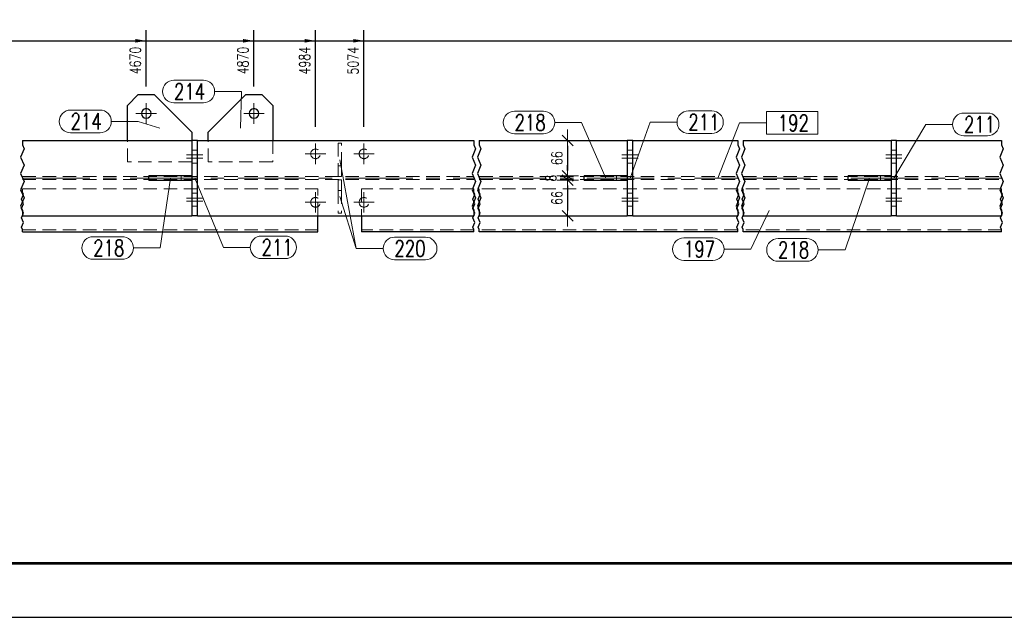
# Model space of a CAD drawing. Header units: millimetres. Extents: x -144 to 709, y 12312 to 12982.
# Tile 12 of 57: x 37 to 220, y 12312 to 12423. Entities that reach past the tile are written whole.
import ezdxf

# ---------------------------------------------------------------- set-up
doc = ezdxf.new("R2010")
doc.units = ezdxf.units.MM
doc.header["$LTSCALE"] = 10
doc.linetypes.add('HIDDEN', pattern=[0.375, 0.25, -0.125])
doc.linetypes.add('MITTE', pattern=[2, 1.25, -0.25, 0.25, -0.25])
doc.layers.get('Defpoints').update_dxf_attribs({"color": 1})
doc.layers.add('_FORMATKA', color=8, linetype='Continuous', plot=False)
for name, color, linetype, lineweight in [('_RAMKA', 7, 'Continuous', 35), ('PS_Bolt', 4, 'Continuous', 13), ('PS_DIM', 4, 'Continuous', 13), ('PS_Hidden', 2, 'HIDDEN', 9), ('PS_Mid', 5, 'MITTE', 15), ('PS_Pos', 1, 'Continuous', 15), ('PS_Shape', 161, 'Continuous', 30), ('PS_SOLID', 7, 'Continuous', 30)]:
    doc.layers.add(name, color=color, linetype=linetype, lineweight=lineweight)
doc.styles.add('simplex', font='simplex.shx', dxfattribs={"width": 0.75})
doc.dimstyles.new('1_10_GŁ_DS1-LS10', dxfattribs={"dimtxt": 2, "dimasz": 2, "dimexe": 2, "dimexo": 5, "dimgap": 1, "dimtad": 1, "dimjust": 4, "dimdec": 0, "dimlfac": 10, "dimtxsty": 'simplex', "dimblk1": 'NONE', "dimsah": 1, "dimcen": 2, "dimclrd": 256, "dimclre": 256, "dimclrt": 3, "dimadec": 1, "dimazin": 0, "dimtfac": 1, "dimtdec": 0, "dimtmove": 2, "dimatfit": 3, "dimfxl": 1, "dimarcsym": 0})
doc.dimstyles.new('1_10_PRZ', dxfattribs={"dimtxt": 2, "dimasz": 1, "dimexe": 2, "dimexo": 5, "dimgap": 1, "dimtad": 1, "dimdec": 0, "dimlfac": 10, "dimtxsty": 'simplex', "dimblk": 'dimznak', "dimcen": 2, "dimse1": 1, "dimse2": 1, "dimclrt": 3, "dimadec": 1, "dimazin": 0, "dimtfac": 1, "dimtdec": 0, "dimtix": 1, "dimtmove": 2, "dimatfit": 3, "dimldrblk": 'dim-grot', "dimfxl": 1, "dimarcsym": 0})

# ---------------------------------------------------------------- blocks, each defined once
blk = doc.blocks.new('*D200')
at = {"layer": 'Defpoints', "color": 0, "transparency": 16777216}
for p in [(60.83, 12419.05), (60.83, 12405.55), (-62.12, 12386.55)]:
    blk.add_point(p, dxfattribs=at)
at = {"layer": 'PS_DIM', "lineweight": -2, "transparency": 16777216}
for p, q in [((-62.12, 12391.55), (-62.12, 12421.05)), ((60.83, 12410.55), (60.83, 12421.05)), ((-62.12, 12419.05), (58.83, 12419.05))]:
    blk.add_line(p, q, dxfattribs=at)
at = {"layer": 'PS_DIM', "transparency": 16777216}
blk.add_solid([(58.83, 12419.38), (58.83, 12418.72), (60.83, 12419.05)], dxfattribs=at)
at = {"layer": 'PS_DIM', "color": 3, "transparency": 16777216, "insert": (58.81, 12415.39), "char_height": 2, "attachment_point": 5, "rotation": 90, "style": 'simplex'}
blk.add_mtext('4670', dxfattribs=at)
blk = doc.blocks.new('_None')
blk = doc.blocks.new('*D201')
at = {"layer": 'Defpoints', "color": 0, "transparency": 16777216}
for p in [(80.83, 12419.05), (80.83, 12405.55), (-62.12, 12386.55)]:
    blk.add_point(p, dxfattribs=at)
at = {"layer": 'PS_DIM', "lineweight": -2, "transparency": 16777216}
for p, q in [((-62.12, 12391.55), (-62.12, 12421.05)), ((80.83, 12410.55), (80.83, 12421.05)), ((-62.12, 12419.05), (78.83, 12419.05))]:
    blk.add_line(p, q, dxfattribs=at)
at = {"layer": 'PS_DIM', "transparency": 16777216}
blk.add_solid([(78.83, 12419.38), (78.83, 12418.72), (80.83, 12419.05)], dxfattribs=at)
at = {"layer": 'PS_DIM', "color": 3, "transparency": 16777216, "insert": (78.81, 12415.39), "char_height": 2, "attachment_point": 5, "rotation": 90, "style": 'simplex'}
blk.add_mtext('4870', dxfattribs=at)
blk = doc.blocks.new('*D202')
at = {"layer": 'Defpoints', "color": 0, "transparency": 16777216}
for p in [(92.27, 12419.05), (92.27, 12398.05), (-62.12, 12386.55)]:
    blk.add_point(p, dxfattribs=at)
at = {"layer": 'PS_DIM', "lineweight": -2, "transparency": 16777216}
for p, q in [((-62.12, 12391.55), (-62.12, 12421.05)), ((92.27, 12403.05), (92.27, 12421.05)), ((-62.12, 12419.05), (90.27, 12419.05))]:
    blk.add_line(p, q, dxfattribs=at)
at = {"layer": 'PS_DIM', "transparency": 16777216}
blk.add_solid([(90.27, 12419.38), (90.27, 12418.72), (92.27, 12419.05)], dxfattribs=at)
at = {"layer": 'PS_DIM', "color": 3, "transparency": 16777216, "insert": (90.25, 12415.35), "char_height": 2, "attachment_point": 5, "rotation": 90, "style": 'simplex'}
blk.add_mtext('4984', dxfattribs=at)
blk = doc.blocks.new('*D203')
at = {"layer": 'Defpoints', "color": 0, "transparency": 16777216}
for p in [(101.27, 12419.05), (101.27, 12398.05), (-62.12, 12386.55)]:
    blk.add_point(p, dxfattribs=at)
at = {"layer": 'PS_DIM', "lineweight": -2, "transparency": 16777216}
for p, q in [((-62.12, 12391.55), (-62.12, 12421.05)), ((101.27, 12403.05), (101.27, 12421.05)), ((-62.12, 12419.05), (99.27, 12419.05))]:
    blk.add_line(p, q, dxfattribs=at)
at = {"layer": 'PS_DIM', "transparency": 16777216}
blk.add_solid([(99.27, 12419.38), (99.27, 12418.72), (101.27, 12419.05)], dxfattribs=at)
at = {"layer": 'PS_DIM', "color": 3, "transparency": 16777216, "insert": (99.25, 12415.35), "char_height": 2, "attachment_point": 5, "rotation": 90, "style": 'simplex'}
blk.add_mtext('5074', dxfattribs=at)
blk = doc.blocks.new('*D204')
at = {"layer": 'Defpoints', "color": 0, "transparency": 16777216}
for p in [(243.67, 12419.05), (243.67, 12405.55), (-62.12, 12386.55)]:
    blk.add_point(p, dxfattribs=at)
at = {"layer": 'PS_DIM', "lineweight": -2, "transparency": 16777216}
for p, q in [((-62.12, 12391.55), (-62.12, 12421.05)), ((243.67, 12410.55), (243.67, 12421.05)), ((-62.12, 12419.05), (241.67, 12419.05))]:
    blk.add_line(p, q, dxfattribs=at)
at = {"layer": 'PS_DIM', "transparency": 16777216}
blk.add_solid([(241.67, 12419.38), (241.67, 12418.72), (243.67, 12419.05)], dxfattribs=at)
at = {"layer": 'PS_DIM', "color": 3, "transparency": 16777216, "insert": (241.65, 12415.49), "char_height": 2, "attachment_point": 5, "rotation": 90, "style": 'simplex'}
blk.add_mtext('9914', dxfattribs=at)
blk = doc.blocks.new('*D205')
at = {"layer": 'Defpoints', "color": 0, "transparency": 16777216}
for p in [(253.46, 12419.05), (253.46, 12398.05), (-62.12, 12386.55)]:
    blk.add_point(p, dxfattribs=at)
at = {"layer": 'PS_DIM', "lineweight": -2, "transparency": 16777216}
for p, q in [((-62.12, 12391.55), (-62.12, 12421.05)), ((253.46, 12403.05), (253.46, 12421.05)), ((-62.12, 12419.05), (251.46, 12419.05))]:
    blk.add_line(p, q, dxfattribs=at)
at = {"layer": 'PS_DIM', "transparency": 16777216}
blk.add_solid([(251.46, 12419.38), (251.46, 12418.72), (253.46, 12419.05)], dxfattribs=at)
at = {"layer": 'PS_DIM', "color": 3, "transparency": 16777216, "insert": (251.44, 12414.96), "char_height": 2, "attachment_point": 5, "rotation": 90, "style": 'simplex'}
blk.add_mtext('10012', dxfattribs=at)
blk = doc.blocks.new('*D206')
at = {"layer": 'Defpoints', "color": 0, "transparency": 16777216}
for p in [(262.46, 12419.05), (262.46, 12398.05), (-62.12, 12386.55)]:
    blk.add_point(p, dxfattribs=at)
at = {"layer": 'PS_DIM', "lineweight": -2, "transparency": 16777216}
for p, q in [((-62.12, 12391.55), (-62.12, 12421.05)), ((262.46, 12403.05), (262.46, 12421.05)), ((-62.12, 12419.05), (260.46, 12419.05))]:
    blk.add_line(p, q, dxfattribs=at)
at = {"layer": 'PS_DIM', "transparency": 16777216}
blk.add_solid([(260.46, 12419.38), (260.46, 12418.72), (262.46, 12419.05)], dxfattribs=at)
at = {"layer": 'PS_DIM', "color": 3, "transparency": 16777216, "insert": (260.44, 12414.96), "char_height": 2, "attachment_point": 5, "rotation": 90, "style": 'simplex'}
blk.add_mtext('10102', dxfattribs=at)
blk = doc.blocks.new('*D207')
at = {"layer": 'Defpoints', "color": 0, "transparency": 16777216}
for p in [(269.32, 12419.05), (269.32, 12405.55), (-62.12, 12386.55)]:
    blk.add_point(p, dxfattribs=at)
at = {"layer": 'PS_DIM', "lineweight": -2, "transparency": 16777216}
for p, q in [((-62.12, 12391.55), (-62.12, 12421.05)), ((269.32, 12410.55), (269.32, 12421.05)), ((-62.12, 12419.05), (267.32, 12419.05))]:
    blk.add_line(p, q, dxfattribs=at)
at = {"layer": 'PS_DIM', "transparency": 16777216}
blk.add_solid([(267.32, 12419.38), (267.32, 12418.72), (269.32, 12419.05)], dxfattribs=at)
at = {"layer": 'PS_DIM', "color": 3, "transparency": 16777216, "insert": (267.3, 12415.28), "char_height": 2, "attachment_point": 5, "rotation": 90, "style": 'simplex'}
blk.add_mtext('10171', dxfattribs=at)
blk = doc.blocks.new('*D208')
at = {"layer": 'Defpoints', "color": 0, "transparency": 16777216}
for p in [(306.87, 12419.05), (306.87, 12392.45), (-62.12, 12386.55)]:
    blk.add_point(p, dxfattribs=at)
at = {"layer": 'PS_DIM', "lineweight": -2, "transparency": 16777216}
for p, q in [((-62.12, 12391.55), (-62.12, 12421.05)), ((306.87, 12397.45), (306.87, 12421.05)), ((-62.12, 12419.05), (304.87, 12419.05))]:
    blk.add_line(p, q, dxfattribs=at)
at = {"layer": 'PS_DIM', "transparency": 16777216}
blk.add_solid([(304.87, 12419.38), (304.87, 12418.72), (306.87, 12419.05)], dxfattribs=at)
at = {"layer": 'PS_DIM', "color": 3, "transparency": 16777216, "insert": (304.85, 12414.85), "char_height": 2, "attachment_point": 5, "rotation": 90, "style": 'simplex'}
blk.add_mtext('10546', dxfattribs=at)
blk = doc.blocks.new('*D209')
at = {"layer": 'Defpoints', "color": 0, "transparency": 16777216}
for p in [(393.61, 12419.05), (393.61, 12400.55), (-62.12, 12386.55)]:
    blk.add_point(p, dxfattribs=at)
at = {"layer": 'PS_DIM', "lineweight": -2, "transparency": 16777216}
for p, q in [((-62.12, 12391.55), (-62.12, 12421.05)), ((393.61, 12405.55), (393.61, 12421.05)), ((-62.12, 12419.05), (391.61, 12419.05))]:
    blk.add_line(p, q, dxfattribs=at)
at = {"layer": 'PS_DIM', "transparency": 16777216}
blk.add_solid([(391.61, 12419.38), (391.61, 12418.72), (393.61, 12419.05)], dxfattribs=at)
at = {"layer": 'PS_DIM', "color": 3, "transparency": 16777216, "insert": (391.59, 12414.96), "char_height": 2, "attachment_point": 5, "rotation": 90, "style": 'simplex'}
blk.add_mtext('12015', dxfattribs=at)
blk = doc.blocks.new('dimznak')
at = {"color": 0}
for points in [[(0, 2), (0, -2)], [(-2, 0), (2, 0)]]:
    blk.add_lwpolyline(points, dxfattribs=at)
at = {"color": 2}
blk.add_lwpolyline([(1, 1), (-1, -1)], dxfattribs=at)
blk = doc.blocks.new('*D211')
at = {"layer": 'Defpoints', "color": 0, "transparency": 16777216}
for p in [(138.83, 12400.55), (139.09, 12393.95), (142.17, 12393.95)]:
    blk.add_point(p, dxfattribs=at)
at = {"layer": 'PS_DIM', "color": 0, "lineweight": -2, "transparency": 16777216}
blk.add_line((139.09, 12399.55), (139.09, 12394.95), dxfattribs=at)
for p, rotation in [((139.09, 12400.55), 90), ((139.09, 12393.95), 270)]:
    blk.add_blockref('dimznak', p, dxfattribs=dict(at, rotation=rotation))
at = {"layer": 'PS_DIM', "color": 3, "transparency": 16777216, "insert": (137.09, 12397.25), "char_height": 2, "attachment_point": 5, "rotation": 90, "style": 'simplex'}
blk.add_mtext('66', dxfattribs=at)
blk = doc.blocks.new('dim-grot')
blk.add_hatch(color=256).paths.add_polyline_path([(0, 0), (-2, 0.5), (-2, -0.5)])
blk.add_lwpolyline([(0, 0), (-2, 0.5), (-2, -0.5), (0, 0)])
blk = doc.blocks.new('*D212')
at = {"layer": 'Defpoints', "color": 0, "transparency": 16777216}
for p in [(139.09, 12393.15), (142.17, 12393.95), (142.17, 12393.15)]:
    blk.add_point(p, dxfattribs=at)
at = {"layer": 'PS_DIM', "color": 0, "lineweight": -2, "transparency": 16777216}
for p, q in [((139.09, 12394.95), (139.09, 12395.95)), ((139.09, 12393.95), (139.09, 12393.15)), ((139.09, 12392.15), (139.09, 12391.15))]:
    blk.add_line(p, q, dxfattribs=at)
for p, rotation in [((139.09, 12393.95), 270), ((139.09, 12393.15), 90)]:
    blk.add_blockref('dimznak', p, dxfattribs=dict(at, rotation=rotation))
at = {"layer": 'PS_DIM', "color": 3, "transparency": 16777216, "insert": (135.95, 12393.55), "char_height": 2, "attachment_point": 5, "rotation": 90, "style": 'simplex'}
blk.add_mtext('8', dxfattribs=at)
blk = doc.blocks.new('*D213')
at = {"layer": 'Defpoints', "color": 0, "transparency": 16777216}
for p in [(142.17, 12393.15), (139.09, 12386.55), (141.93, 12386.55)]:
    blk.add_point(p, dxfattribs=at)
at = {"layer": 'PS_DIM', "color": 0, "lineweight": -2, "transparency": 16777216}
blk.add_line((139.09, 12392.15), (139.09, 12387.55), dxfattribs=at)
for p, rotation in [((139.09, 12393.15), 90), ((139.09, 12386.55), 270)]:
    blk.add_blockref('dimznak', p, dxfattribs=dict(at, rotation=rotation))
at = {"layer": 'PS_DIM', "color": 3, "transparency": 16777216, "insert": (137.09, 12389.85), "char_height": 2, "attachment_point": 5, "rotation": 90, "style": 'simplex'}
blk.add_mtext('66', dxfattribs=at)
blk = doc.blocks.new('*U225')
at = {"layer": '_FORMATKA', "lineweight": -3}
blk.add_lwpolyline([(-841, 0), (0, 0), (0, 594), (-841, 594)], close=True, dxfattribs=at)
at = {"layer": '_RAMKA', "lineweight": -3, "const_width": 0.5}
blk.add_lwpolyline([(-811, 10), (-10, 10), (-10, 584), (-811, 584)], close=True, dxfattribs=at)
blk = doc.blocks.new('*X434')
at = {"color": 1}
for p, q in [((37.83, 12400.55), (37.83, 12399.73)), ((121.67, 12400.55), (121.67, 12399.73)), ((122.67, 12400.55), (122.67, 12399.73)), ((170.67, 12400.55), (170.67, 12399.73)), ((171.67, 12400.55), (171.67, 12399.73)), ((219.67, 12400.55), (219.67, 12399.73)), ((38.16, 12398.97), (37.51, 12397.45)), ((37.83, 12399.73), (38.16, 12398.97)), ((121.99, 12398.97), (121.35, 12397.45)), ((121.67, 12399.73), (121.99, 12398.97)), ((122.99, 12398.97), (122.35, 12397.45)), ((122.67, 12399.73), (122.99, 12398.97)), ((170.99, 12398.97), (170.35, 12397.45)), ((170.67, 12399.73), (170.99, 12398.97)), ((171.99, 12398.97), (171.35, 12397.45)), ((171.67, 12399.73), (171.99, 12398.97)), ((219.99, 12398.97), (219.35, 12397.45)), ((219.67, 12399.73), (219.99, 12398.97)), ((37.51, 12397.45), (38.16, 12395.93)), ((121.35, 12397.45), (121.99, 12395.93)), ((122.35, 12397.45), (122.99, 12395.93)), ((170.35, 12397.45), (170.99, 12395.93)), ((171.35, 12397.45), (171.99, 12395.93)), ((219.35, 12397.45), (219.99, 12395.93)), ((38.16, 12395.93), (37.51, 12394.42)), ((121.99, 12395.93), (121.35, 12394.42)), ((122.99, 12395.93), (122.35, 12394.42)), ((170.99, 12395.93), (170.35, 12394.42)), ((171.99, 12395.93), (171.35, 12394.42)), ((219.99, 12395.93), (219.35, 12394.42)), ((37.51, 12394.42), (38.16, 12392.9)), ((38.16, 12392.9), (37.51, 12391.38)), ((121.35, 12394.42), (121.99, 12392.9)), ((121.99, 12392.9), (121.35, 12391.38)), ((122.35, 12394.42), (122.99, 12392.9)), ((122.99, 12392.9), (122.35, 12391.38)), ((170.35, 12394.42), (170.99, 12392.9)), ((170.99, 12392.9), (170.35, 12391.38)), ((171.35, 12394.42), (171.99, 12392.9)), ((171.99, 12392.9), (171.35, 12391.38)), ((219.35, 12394.42), (219.99, 12392.9)), ((219.99, 12392.9), (219.35, 12391.38)), ((37.51, 12391.38), (38.16, 12389.86)), ((37.83, 12390.95), (37.83, 12391.55)), ((38.02, 12390.52), (37.83, 12390.95)), ((121.35, 12391.38), (121.99, 12389.86)), ((121.67, 12390.95), (121.67, 12391.55)), ((121.86, 12390.52), (121.67, 12390.95)), ((122.35, 12391.38), (122.99, 12389.86)), ((122.67, 12390.95), (122.67, 12391.55)), ((122.86, 12390.52), (122.67, 12390.95)), ((170.35, 12391.38), (170.99, 12389.86)), ((170.67, 12390.95), (170.67, 12391.55)), ((170.86, 12390.52), (170.67, 12390.95)), ((171.35, 12391.38), (171.99, 12389.86)), ((171.67, 12390.95), (171.67, 12391.55)), ((171.86, 12390.52), (171.67, 12390.95)), ((219.35, 12391.38), (219.99, 12389.86)), ((219.67, 12390.95), (219.67, 12391.55)), ((219.86, 12390.52), (219.67, 12390.95)), ((38.16, 12389.86), (37.51, 12388.35)), ((37.65, 12389.65), (38.02, 12390.52)), ((38.02, 12388.79), (37.65, 12389.65)), ((121.99, 12389.86), (121.35, 12388.35)), ((121.49, 12389.65), (121.86, 12390.52)), ((121.86, 12388.79), (121.49, 12389.65)), ((122.99, 12389.86), (122.35, 12388.35)), ((122.49, 12389.65), (122.86, 12390.52)), ((122.86, 12388.79), (122.49, 12389.65)), ((170.99, 12389.86), (170.35, 12388.35)), ((170.49, 12389.65), (170.86, 12390.52)), ((170.86, 12388.79), (170.49, 12389.65)), ((171.99, 12389.86), (171.35, 12388.35)), ((171.49, 12389.65), (171.86, 12390.52)), ((171.86, 12388.79), (171.49, 12389.65)), ((219.99, 12389.86), (219.35, 12388.35)), ((219.49, 12389.65), (219.86, 12390.52)), ((219.86, 12388.79), (219.49, 12389.65)), ((37.51, 12388.35), (37.83, 12387.59)), ((37.65, 12387.92), (38.02, 12388.79)), ((38.02, 12387.05), (37.65, 12387.92)), ((37.83, 12387.59), (37.83, 12386.55)), ((121.35, 12388.35), (121.67, 12387.59)), ((121.49, 12387.92), (121.86, 12388.79)), ((121.86, 12387.05), (121.49, 12387.92)), ((121.67, 12387.59), (121.67, 12386.55)), ((122.35, 12388.35), (122.67, 12387.59)), ((122.49, 12387.92), (122.86, 12388.79)), ((122.86, 12387.05), (122.49, 12387.92)), ((122.67, 12387.59), (122.67, 12386.55)), ((170.35, 12388.35), (170.67, 12387.59)), ((170.49, 12387.92), (170.86, 12388.79)), ((170.86, 12387.05), (170.49, 12387.92)), ((170.67, 12387.59), (170.67, 12386.55)), ((171.35, 12388.35), (171.67, 12387.59)), ((171.49, 12387.92), (171.86, 12388.79)), ((171.86, 12387.05), (171.49, 12387.92)), ((171.67, 12387.59), (171.67, 12386.55)), ((219.35, 12388.35), (219.67, 12387.59)), ((219.49, 12387.92), (219.86, 12388.79)), ((219.86, 12387.05), (219.49, 12387.92)), ((219.67, 12387.59), (219.67, 12386.55)), ((37.65, 12386.19), (38.02, 12387.05)), ((38.02, 12385.32), (37.65, 12386.19)), ((121.49, 12386.19), (121.86, 12387.05)), ((121.86, 12385.32), (121.49, 12386.19)), ((122.49, 12386.19), (122.86, 12387.05)), ((122.86, 12385.32), (122.49, 12386.19)), ((170.49, 12386.19), (170.86, 12387.05)), ((170.86, 12385.32), (170.49, 12386.19)), ((171.49, 12386.19), (171.86, 12387.05)), ((171.86, 12385.32), (171.49, 12386.19)), ((219.49, 12386.19), (219.86, 12387.05)), ((219.86, 12385.32), (219.49, 12386.19)), ((37.65, 12384.45), (38.02, 12385.32)), ((37.83, 12384.02), (37.65, 12384.45)), ((37.83, 12383.55), (37.83, 12384.02)), ((121.49, 12384.45), (121.86, 12385.32)), ((121.67, 12384.02), (121.49, 12384.45)), ((121.67, 12383.55), (121.67, 12384.02)), ((122.49, 12384.45), (122.86, 12385.32)), ((122.67, 12384.02), (122.49, 12384.45)), ((122.67, 12383.55), (122.67, 12384.02)), ((170.49, 12384.45), (170.86, 12385.32)), ((170.67, 12384.02), (170.49, 12384.45)), ((170.67, 12383.55), (170.67, 12384.02)), ((171.49, 12384.45), (171.86, 12385.32)), ((171.67, 12384.02), (171.49, 12384.45)), ((171.67, 12383.55), (171.67, 12384.02)), ((219.49, 12384.45), (219.86, 12385.32)), ((219.67, 12384.02), (219.49, 12384.45)), ((219.67, 12383.55), (219.67, 12384.02))]:
    blk.add_line(p, q, dxfattribs=at)
at = {"layer": 'PS_Hidden', "color": 2, "linetype": 'HIDDEN'}
for p, q in [((57.33, 12396.55), (57.33, 12400.55)), ((72.33, 12396.55), (72.33, 12400.55)), ((84.33, 12400.55), (84.33, 12396.55)), ((69.33, 12398.75), (70.33, 12398.75)), ((97.07, 12400.05), (96.47, 12400.05)), ((96.47, 12400.05), (96.47, 12395.85)), ((97.07, 12395.85), (97.07, 12400.05)), ((150.17, 12398.75), (151.17, 12398.75)), ((199.17, 12398.75), (200.17, 12398.75)), ((69.33, 12396.55), (57.33, 12396.55)), ((84.33, 12396.55), (72.33, 12396.55)), ((69.33, 12396.35), (70.33, 12396.35)), ((96.47, 12395.85), (97.07, 12395.85)), ((96.47, 12393.85), (96.47, 12395.85)), ((97.07, 12395.85), (97.07, 12393.85)), ((150.17, 12396.35), (151.17, 12396.35)), ((199.17, 12396.35), (200.17, 12396.35)), ((37.83, 12393.82), (121.67, 12393.82)), ((37.83, 12393.27), (121.67, 12393.27)), ((67.33, 12393.95), (67.33, 12393.15)), ((97.07, 12393.85), (96.47, 12393.85)), ((96.47, 12391.25), (96.47, 12393.25)), ((96.47, 12393.25), (97.07, 12393.25)), ((97.07, 12393.25), (97.07, 12391.25)), ((122.67, 12393.82), (170.67, 12393.82)), ((122.67, 12393.27), (170.67, 12393.27)), ((148.17, 12393.95), (148.17, 12393.15)), ((171.67, 12393.82), (219.67, 12393.82)), ((171.67, 12393.27), (219.67, 12393.27)), ((197.17, 12393.95), (197.17, 12393.15)), ((37.83, 12391.55), (92.72, 12391.55)), ((92.72, 12386.55), (92.72, 12391.55)), ((96.47, 12391.25), (96.47, 12387.05)), ((97.07, 12391.25), (96.47, 12391.25)), ((97.07, 12391.25), (97.07, 12387.05)), ((100.83, 12391.55), (100.83, 12386.55)), ((121.67, 12391.55), (100.83, 12391.55)), ((170.67, 12391.55), (122.67, 12391.55)), ((219.67, 12391.55), (171.67, 12391.55)), ((69.33, 12390.75), (70.33, 12390.75)), ((150.17, 12390.75), (151.17, 12390.75)), ((199.17, 12390.75), (200.17, 12390.75)), ((69.33, 12388.35), (70.33, 12388.35)), ((150.17, 12388.35), (151.17, 12388.35)), ((199.17, 12388.35), (200.17, 12388.35)), ((97.07, 12387.05), (96.47, 12387.05)), ((37.83, 12383.95), (92.72, 12383.95)), ((121.67, 12383.95), (100.83, 12383.95)), ((170.67, 12383.95), (122.67, 12383.95)), ((219.67, 12383.95), (171.67, 12383.95))]:
    blk.add_line(p, q, dxfattribs=at)
at = {"layer": 'PS_Hidden', "color": 2, "extrusion": (0, 0, -1)}
for centre in [(-92.27, 12398.05), (-101.27, 12398.05), (-92.27, 12389.05), (-101.27, 12389.05)]:
    blk.add_circle(centre, 0.9, dxfattribs=at)
at = {"layer": 'PS_Mid', "color": 5, "linetype": 'MITTE'}
for p, q in [((60.83, 12407.45), (60.83, 12403.65)), ((80.83, 12407.45), (80.83, 12403.65)), ((62.73, 12405.55), (58.93, 12405.55)), ((82.73, 12405.55), (78.93, 12405.55)), ((92.27, 12399.95), (92.27, 12396.15)), ((101.27, 12399.95), (101.27, 12396.15)), ((68.33, 12397.85), (71.33, 12397.85)), ((68.33, 12397.85), (71.33, 12397.85)), ((68.33, 12397.25), (71.33, 12397.25)), ((68.33, 12397.25), (71.33, 12397.25)), ((94.17, 12398.05), (90.37, 12398.05)), ((103.17, 12398.05), (99.37, 12398.05)), ((149.17, 12397.85), (152.17, 12397.85)), ((149.17, 12397.85), (152.17, 12397.85)), ((149.17, 12397.25), (152.17, 12397.25)), ((149.17, 12397.25), (152.17, 12397.25)), ((198.17, 12397.85), (201.17, 12397.85)), ((198.17, 12397.85), (201.17, 12397.85)), ((198.17, 12397.25), (201.17, 12397.25)), ((198.17, 12397.25), (201.17, 12397.25)), ((37.83, 12393.55), (121.67, 12393.55)), ((122.67, 12393.55), (170.67, 12393.55)), ((171.67, 12393.55), (219.67, 12393.55)), ((92.27, 12390.95), (92.27, 12387.15)), ((101.27, 12390.95), (101.27, 12387.15)), ((68.33, 12389.85), (71.33, 12389.85)), ((68.33, 12389.85), (71.33, 12389.85)), ((68.33, 12389.25), (71.33, 12389.25)), ((68.33, 12389.25), (71.33, 12389.25)), ((149.17, 12389.85), (152.17, 12389.85)), ((149.17, 12389.85), (152.17, 12389.85)), ((149.17, 12389.25), (152.17, 12389.25)), ((149.17, 12389.25), (152.17, 12389.25)), ((198.17, 12389.85), (201.17, 12389.85)), ((198.17, 12389.85), (201.17, 12389.85)), ((198.17, 12389.25), (201.17, 12389.25)), ((198.17, 12389.25), (201.17, 12389.25)), ((94.17, 12389.05), (90.37, 12389.05)), ((103.17, 12389.05), (99.37, 12389.05))]:
    blk.add_line(p, q, dxfattribs=at)
at = {"layer": 'PS_SOLID', "color": 7, "linetype": 'Continuous'}
for p, q in [((59.33, 12409.05), (57.33, 12407.05)), ((59.33, 12409.05), (62.33, 12409.05)), ((69.33, 12402.05), (62.33, 12409.05)), ((79.33, 12409.05), (72.33, 12402.05)), ((79.33, 12409.05), (82.33, 12409.05)), ((84.33, 12407.05), (82.33, 12409.05)), ((57.33, 12400.55), (57.33, 12407.05)), ((84.33, 12407.05), (84.33, 12400.55)), ((69.33, 12402.05), (69.33, 12400.55)), ((72.33, 12400.55), (72.33, 12402.05)), ((37.83, 12400.55), (69.33, 12400.55)), ((69.33, 12400.55), (69.33, 12386.55)), ((70.33, 12400.55), (69.33, 12400.55)), ((70.33, 12386.55), (70.33, 12400.55)), ((70.33, 12400.55), (121.67, 12400.55)), ((122.67, 12400.55), (150.17, 12400.55)), ((150.17, 12400.55), (150.17, 12386.55)), ((151.17, 12400.55), (150.17, 12400.55)), ((151.17, 12386.55), (151.17, 12400.55)), ((151.17, 12400.55), (170.67, 12400.55)), ((171.67, 12400.55), (199.17, 12400.55)), ((199.17, 12400.55), (199.17, 12386.55)), ((200.17, 12400.55), (199.17, 12400.55)), ((200.17, 12386.55), (200.17, 12400.55)), ((200.17, 12400.55), (219.67, 12400.55)), ((61.33, 12393.15), (61.33, 12393.95)), ((69.33, 12393.95), (61.33, 12393.95)), ((61.33, 12393.15), (69.33, 12393.15)), ((142.17, 12393.15), (142.17, 12393.95)), ((150.17, 12393.95), (142.17, 12393.95)), ((142.17, 12393.15), (150.17, 12393.15)), ((191.17, 12393.15), (191.17, 12393.95)), ((199.17, 12393.95), (191.17, 12393.95)), ((191.17, 12393.15), (199.17, 12393.15)), ((37.83, 12386.55), (69.33, 12386.55)), ((70.33, 12386.55), (69.33, 12386.55)), ((70.33, 12386.55), (121.67, 12386.55)), ((92.72, 12383.55), (92.72, 12386.55)), ((100.83, 12386.55), (100.83, 12383.55)), ((122.67, 12386.55), (150.17, 12386.55)), ((151.17, 12386.55), (150.17, 12386.55)), ((151.17, 12386.55), (170.67, 12386.55)), ((171.67, 12386.55), (199.17, 12386.55)), ((200.17, 12386.55), (199.17, 12386.55)), ((200.17, 12386.55), (219.67, 12386.55)), ((37.83, 12383.55), (92.72, 12383.55)), ((121.67, 12383.55), (100.83, 12383.55)), ((170.67, 12383.55), (122.67, 12383.55)), ((219.67, 12383.55), (171.67, 12383.55))]:
    blk.add_line(p, q, dxfattribs=at)
at = {"layer": 'PS_SOLID', "color": 7, "extrusion": (0, 0, -1)}
for centre in [(-60.83, 12405.55), (-80.83, 12405.55)]:
    blk.add_circle(centre, 0.9, dxfattribs=at)
blk = doc.blocks.new('*X437')
at = {"color": 4, "linetype": 'Continuous'}
blk.add_line((92.27, 12398.05), (92.27, 12398.05), dxfattribs=at)
blk.add_line((92.27, 12398.05), (92.27, 12398.05), dxfattribs=at)
blk.add_line((92.27, 12398.05), (92.27, 12398.05), dxfattribs=at)
blk.add_line((92.27, 12398.05), (92.27, 12398.05), dxfattribs=at)
blk.add_line((92.27, 12398.05), (92.27, 12398.05), dxfattribs=at)
blk = doc.blocks.new('*X440')
at = {"color": 4, "linetype": 'Continuous'}
blk.add_line((92.27, 12389.05), (92.27, 12389.05), dxfattribs=at)
blk.add_line((92.27, 12389.05), (92.27, 12389.05), dxfattribs=at)
blk.add_line((92.27, 12389.05), (92.27, 12389.05), dxfattribs=at)
blk.add_line((92.27, 12389.05), (92.27, 12389.05), dxfattribs=at)
blk.add_line((92.27, 12389.05), (92.27, 12389.05), dxfattribs=at)
blk = doc.blocks.new('*X442')
at = {"color": 4, "linetype": 'Continuous'}
blk.add_line((101.27, 12398.05), (101.27, 12398.05), dxfattribs=at)
blk.add_line((101.27, 12398.05), (101.27, 12398.05), dxfattribs=at)
blk.add_line((101.27, 12398.05), (101.27, 12398.05), dxfattribs=at)
blk.add_line((101.27, 12398.05), (101.27, 12398.05), dxfattribs=at)
blk.add_line((101.27, 12398.05), (101.27, 12398.05), dxfattribs=at)
blk = doc.blocks.new('*X448')
at = {"color": 4, "linetype": 'Continuous'}
blk.add_line((101.27, 12389.05), (101.27, 12389.05), dxfattribs=at)
blk.add_line((101.27, 12389.05), (101.27, 12389.05), dxfattribs=at)
blk.add_line((101.27, 12389.05), (101.27, 12389.05), dxfattribs=at)
blk.add_line((101.27, 12389.05), (101.27, 12389.05), dxfattribs=at)
blk.add_line((101.27, 12389.05), (101.27, 12389.05), dxfattribs=at)
blk = doc.blocks.new('*X449')
at = {"color": 1}
for p, q in [((176.5, 12387.55), (173.13, 12380.36)), ((160.67, 12382.46), (166.03, 12382.46)), ((168.13, 12380.36), (173.13, 12380.36)), ((160.67, 12378.26), (166.03, 12378.26))]:
    blk.add_line(p, q, dxfattribs=at)
for centre, start, end in [((160.67, 12380.36), 90, 270), ((166.03, 12380.36), 270, 90)]:
    blk.add_arc(centre, 2.1, start, end, dxfattribs=at)
at = {"color": 2, "style": 'simplex', "width": 0.75}
blk.add_text('197', height=3, dxfattribs=at).set_placement((160.67, 12378.86))
blk = doc.blocks.new('*X450')
at = {"color": 1}
for p, q in [((185.57, 12405.89), (176.01, 12405.89)), ((176.01, 12405.89), (176.01, 12401.69)), ((185.57, 12401.69), (185.57, 12405.89)), ((167, 12393.55), (171.01, 12403.79)), ((171.01, 12403.79), (176.01, 12403.79)), ((176.01, 12401.69), (185.57, 12401.69))]:
    blk.add_line(p, q, dxfattribs=at)
at = {"color": 2, "style": 'simplex', "width": 0.75}
blk.add_text('192', height=3, dxfattribs=at).set_placement((178.11, 12402.29))
blk = doc.blocks.new('*X451')
at = {"color": 1}
for p, q in [((195.17, 12393.55), (190.6, 12380.21)), ((178.15, 12382.31), (183.5, 12382.31)), ((185.6, 12380.21), (190.6, 12380.21)), ((178.15, 12378.11), (183.5, 12378.11))]:
    blk.add_line(p, q, dxfattribs=at)
for centre, start, end in [((178.15, 12380.21), 90, 270), ((183.5, 12380.21), 270, 90)]:
    blk.add_arc(centre, 2.1, start, end, dxfattribs=at)
at = {"color": 2, "style": 'simplex', "width": 0.75}
blk.add_text('218', height=3, dxfattribs=at).set_placement((178.15, 12378.71))
blk = doc.blocks.new('*X452')
at = {"color": 1}
for p, q in [((161.5, 12406.03), (165.89, 12406.03)), ((150.67, 12393.55), (154.4, 12403.93)), ((154.4, 12403.93), (159.4, 12403.93)), ((161.5, 12401.83), (165.89, 12401.83))]:
    blk.add_line(p, q, dxfattribs=at)
for centre, start, end in [((161.5, 12403.93), 90, 270), ((165.89, 12403.93), 270, 90)]:
    blk.add_arc(centre, 2.1, start, end, dxfattribs=at)
at = {"color": 2, "style": 'simplex', "width": 0.75}
blk.add_text('211', height=3, dxfattribs=at).set_placement((161.5, 12402.43))
blk = doc.blocks.new('*X453')
at = {"color": 1}
for p, q in [((129.23, 12405.98), (134.58, 12405.98)), ((136.68, 12403.88), (141.68, 12403.88)), ((146.17, 12393.55), (141.68, 12403.88)), ((129.23, 12401.78), (134.58, 12401.78))]:
    blk.add_line(p, q, dxfattribs=at)
for centre, start, end in [((129.23, 12403.88), 90, 270), ((134.58, 12403.88), 270, 90)]:
    blk.add_arc(centre, 2.1, start, end, dxfattribs=at)
at = {"color": 2, "style": 'simplex', "width": 0.75}
blk.add_text('218', height=3, dxfattribs=at).set_placement((129.23, 12402.38))
blk = doc.blocks.new('*X454')
at = {"color": 1}
for p, q in [((212.68, 12405.63), (217.08, 12405.63)), ((199.67, 12393.55), (205.58, 12403.53)), ((205.58, 12403.53), (210.58, 12403.53)), ((212.68, 12401.43), (217.08, 12401.43))]:
    blk.add_line(p, q, dxfattribs=at)
for centre, start, end in [((212.68, 12403.53), 90, 270), ((217.08, 12403.53), 270, 90)]:
    blk.add_arc(centre, 2.1, start, end, dxfattribs=at)
at = {"color": 2, "style": 'simplex', "width": 0.75}
blk.add_text('211', height=3, dxfattribs=at).set_placement((212.68, 12402.03))
blk = doc.blocks.new('*X459')
at = {"color": 1}
for p, q in [((65.98, 12411.72), (71.44, 12411.72)), ((73.54, 12409.62), (78.54, 12409.62)), ((78.33, 12402.8), (78.54, 12409.62)), ((65.98, 12407.52), (71.44, 12407.52))]:
    blk.add_line(p, q, dxfattribs=at)
for centre, start, end in [((65.98, 12409.62), 90, 270), ((71.44, 12409.62), 270, 90)]:
    blk.add_arc(centre, 2.1, start, end, dxfattribs=at)
at = {"color": 2, "style": 'simplex', "width": 0.75}
blk.add_text('214', height=3, dxfattribs=at).set_placement((65.98, 12408.12))
blk = doc.blocks.new('*X460')
at = {"color": 1}
for p, q in [((69.83, 12393.55), (75.15, 12380.69)), ((82.25, 12382.79), (86.64, 12382.79)), ((75.15, 12380.69), (80.15, 12380.69)), ((82.25, 12378.59), (86.64, 12378.59))]:
    blk.add_line(p, q, dxfattribs=at)
for centre, start, end in [((82.25, 12380.69), 90, 270), ((86.64, 12380.69), 270, 90)]:
    blk.add_arc(centre, 2.1, start, end, dxfattribs=at)
at = {"color": 2, "style": 'simplex', "width": 0.75}
blk.add_text('211', height=3, dxfattribs=at).set_placement((82.25, 12379.19))
blk = doc.blocks.new('*X461')
at = {"color": 1}
for p, q in [((65.33, 12393.55), (63.44, 12380.57)), ((50.99, 12382.67), (56.34, 12382.67)), ((58.44, 12380.57), (63.44, 12380.57)), ((50.99, 12378.47), (56.34, 12378.47))]:
    blk.add_line(p, q, dxfattribs=at)
for centre, start, end in [((50.99, 12380.57), 90, 270), ((56.34, 12380.57), 270, 90)]:
    blk.add_arc(centre, 2.1, start, end, dxfattribs=at)
at = {"color": 2, "style": 'simplex', "width": 0.75}
blk.add_text('218', height=3, dxfattribs=at).set_placement((50.99, 12379.07))
blk = doc.blocks.new('*X462')
at = {"color": 1}
for p, q in [((96.77, 12396.95), (99.82, 12380.49)), ((106.92, 12382.59), (112.71, 12382.59)), ((99.82, 12380.49), (104.82, 12380.49)), ((106.92, 12378.39), (112.71, 12378.39))]:
    blk.add_line(p, q, dxfattribs=at)
for centre, start, end in [((106.92, 12380.49), 90, 270), ((112.71, 12380.49), 270, 90)]:
    blk.add_arc(centre, 2.1, start, end, dxfattribs=at)
at = {"color": 2, "style": 'simplex', "width": 0.75}
blk.add_text('220', height=3, dxfattribs=at).set_placement((106.92, 12378.99))
blk = doc.blocks.new('*X463')
at = {"color": 1}
for p, q in [((96.77, 12390.15), (99.82, 12380.49)), ((106.92, 12382.59), (112.71, 12382.59)), ((99.82, 12380.49), (104.82, 12380.49)), ((106.92, 12378.39), (112.71, 12378.39))]:
    blk.add_line(p, q, dxfattribs=at)
for centre, start, end in [((106.92, 12380.49), 90, 270), ((112.71, 12380.49), 270, 90)]:
    blk.add_arc(centre, 2.1, start, end, dxfattribs=at)
at = {"color": 2, "style": 'simplex', "width": 0.75}
blk.add_text('220', height=3, dxfattribs=at).set_placement((106.92, 12378.99))
blk = doc.blocks.new('*X464')
at = {"color": 1}
for p, q in [((46.78, 12406.18), (52.25, 12406.18)), ((54.35, 12404.08), (59.35, 12404.08)), ((63.33, 12402.8), (59.35, 12404.08)), ((46.78, 12401.98), (52.25, 12401.98))]:
    blk.add_line(p, q, dxfattribs=at)
for centre, start, end in [((46.78, 12404.08), 90, 270), ((52.25, 12404.08), 270, 90)]:
    blk.add_arc(centre, 2.1, start, end, dxfattribs=at)
at = {"color": 2, "style": 'simplex', "width": 0.75}
blk.add_text('214', height=3, dxfattribs=at).set_placement((46.78, 12402.58))

msp = doc.modelspace()

# ---------------------------------------------------------------- block references
at = {"layer": 'PS_Bolt', "color": 4}
for name in ['*X437', '*X442', '*X440', '*X448']:
    msp.add_blockref(name, (0, 0), dxfattribs=at)
at = {"layer": 'PS_DIM'}
msp.add_blockref('*U225', (702.84, 12311.98), dxfattribs=at)
at = {"layer": 'PS_Pos'}
for name in ['*X459', '*X464', '*X453', '*X452', '*X450', '*X454', '*X462', '*X461', '*X460', '*X451', '*X463', '*X449']:
    msp.add_blockref(name, (0, 0), dxfattribs=at)
at = {"layer": 'PS_Shape', "color": 6}
msp.add_blockref('*X434', (0, 0), dxfattribs=at)

# ---------------------------------------------------------------- dimensions: what is measured, and where the dimension line sits
at = {"layer": 'PS_DIM'}
for base, p2, text, picture, middle in [((60.83, 12419.05), (60.83, 12405.55), '4670', '*D200', (58.81, 12415.39)), ((80.83, 12419.05), (80.83, 12405.55), '4870', '*D201', (78.81, 12415.39)), ((92.27, 12419.05), (92.27, 12398.05), '4984', '*D202', (90.25, 12415.35)), ((101.27, 12419.05), (101.27, 12398.05), '5074', '*D203', (99.25, 12415.35)), ((243.67, 12419.05), (243.67, 12405.55), '9914', '*D204', (241.65, 12415.49)), ((253.46, 12419.05), (253.46, 12398.05), '10012', '*D205', (251.44, 12414.96)), ((262.46, 12419.05), (262.46, 12398.05), '10102', '*D206', (260.44, 12414.96)), ((269.32, 12419.05), (269.32, 12405.55), '10171', '*D207', (267.3, 12415.28)), ((306.87, 12419.05), (306.87, 12392.45), '10546', '*D208', (304.85, 12414.85)), ((393.61, 12419.05), (393.61, 12400.55), '12015', '*D209', (391.59, 12414.96))]:
    dim = msp.add_linear_dim(base=base, p1=(-62.12, 12386.55), p2=p2, text=text, dimstyle='1_10_GŁ_DS1-LS10', dxfattribs=at)
    dim.commit()
    dim.dimension.update_dxf_attribs({"geometry": picture, "text_midpoint": middle, "dimtype": 128, "text_rotation": 90})
for base, p1, p2, picture, middle in [((139.09, 12393.95), (138.83, 12400.55), (142.17, 12393.95), '*D211', (137.09, 12397.25)), ((139.09, 12386.55), (142.17, 12393.15), (141.93, 12386.55), '*D213', (137.09, 12389.85))]:
    dim = msp.add_linear_dim(base=base, p1=p1, p2=p2, angle=90, dimstyle='1_10_PRZ', dxfattribs=at)
    dim.commit()
    dim.dimension.update_dxf_attribs({"geometry": picture, "text_midpoint": middle})
dim = msp.add_linear_dim(base=(139.09, 12393.15), p1=(142.17, 12393.95), p2=(142.17, 12393.15), angle=90, dimstyle='1_10_PRZ', dxfattribs=at)
dim.commit()
dim.dimension.update_dxf_attribs({"geometry": '*D212', "text_midpoint": (135.95, 12393.55), "dimtype": 128})

doc.saveas('drawing.dxf')
